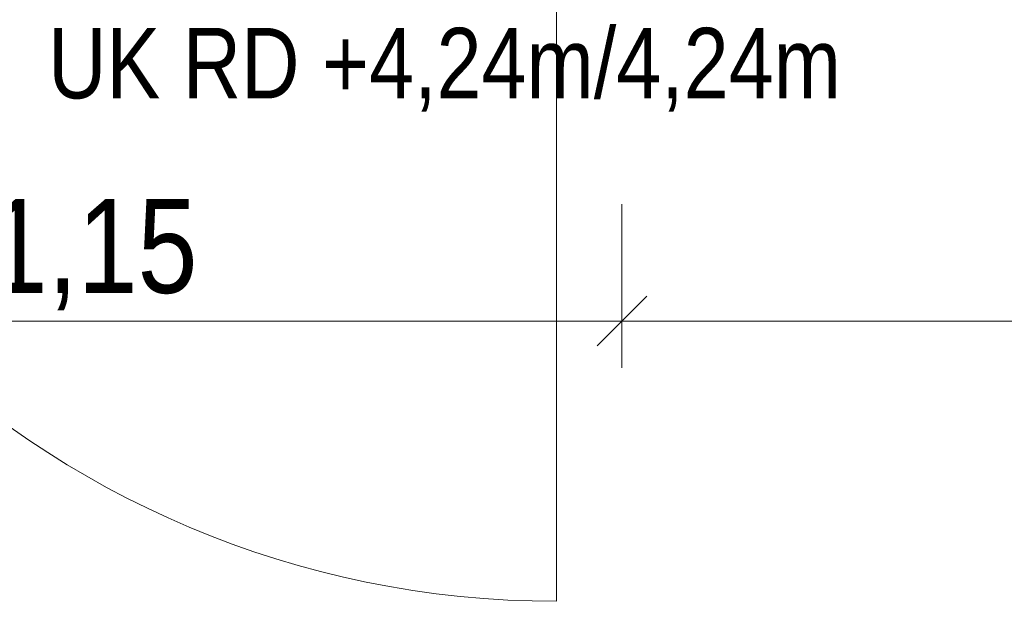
# Model space of a CAD drawing. Extents: x -620 to 300, y 62 to 1162.
# Tile 24 of 93: x -210 to -189, y 365 to 378. Entities that reach past the tile are written whole.
import ezdxf
from ezdxf.lldxf.tags import DXFTag

# ---------------------------------------------------------------- set-up
doc = ezdxf.new("R2010")
doc.units = 0
doc.layers.get('0').update_dxf_attribs({"lineweight": 13})
for name, color, linetype, lineweight, true_color in [('00_Beschriftung UZ', 3, 'Continuous', 35, 0x00ff00), ('30 -34 Innenwände- 4 Türen_Fenster', 7, 'Continuous', 15, 0x9955ff), ('70 -76 Bemaßung- 2 Allgemein', 9, 'Continuous', 5, 0x808080)]:
    doc.layers.add(name, color=color, linetype=linetype, lineweight=lineweight, true_color=true_color)
doc.styles.get("Standard").update_dxf_attribs({"font": 'ARIALN.TTF'})
tags = doc.linetypes.add('fein_strichliert-A06G94JU8I', pattern=[4, 1, -2, 1]).pattern_tags.tags
tags[8:9] = [DXFTag(74, 4), DXFTag(75, 0), DXFTag(340, '0'), DXFTag(46, 0.0), DXFTag(50, 0.0), DXFTag(44, 0.0), DXFTag(45, 0.0)]
tags[6:7] = [DXFTag(74, 4), DXFTag(75, 0), DXFTag(340, '0'), DXFTag(46, 0.0), DXFTag(50, 0.0), DXFTag(44, 0.0), DXFTag(45, 0.0)]
tags[4:5] = [DXFTag(74, 4), DXFTag(75, 0), DXFTag(340, '0'), DXFTag(46, 0.0), DXFTag(50, 0.0), DXFTag(44, 0.0), DXFTag(45, 0.0)]

# ---------------------------------------------------------------- blocks, each defined once
blk = doc.blocks.new('Referenz-A06G94JV8I')
at = {"layer": '30 -34 Innenwände- 4 Türen_Fenster', "color": 0, "linetype": 'fein_strichliert-A06G94JU8I', "lineweight": -2, "ltscale": 0.13}
blk.add_line((-198.577, 385.314), (-198.577, 365.114), dxfattribs=at)
blk.add_ellipse((-198.577, 385.314), major_axis=(-20.2, 0), ratio=1, start_param=0, end_param=1.570796, dxfattribs=at)
at = {"layer": '70 -76 Bemaßung- 2 Allgemein', "color": 0, "linetype": 'Continuous', "lineweight": -2, "ltscale": 0.13}
for p, q in [((-197.177, 373.614), (-197.177, 370.114)), ((-197.177, 373.614), (-197.177, 370.114)), ((-197.708, 370.583), (-196.647, 371.644)), ((-196.647, 371.644), (-197.708, 370.583)), ((-198.238, 371.114), (-219.117, 371.114)), ((-196.177, 371.114), (-198.238, 371.114)), ((-198.177, 371.114), (-196.117, 371.114)), ((-172.038, 371.114), (-196.117, 371.114))]:
    blk.add_line(p, q, dxfattribs=at)
at = {"layer": '00_Beschriftung UZ', "color": 0, "linetype": 'ByBlock', "lineweight": -2, "ltscale": 0.13, "insert": (-209.459, 377.389), "char_height": 1.51033, "attachment_point": 1}
blk.add_mtext('{\\fArial Narrow;UK RD +4,24m/4,24m}', dxfattribs=at)
at = {"layer": '70 -76 Bemaßung- 2 Allgemein', "color": 0, "linetype": 'Continuous', "lineweight": -2, "ltscale": 0.13, "insert": (-210.751, 373.729), "char_height": 2.01377, "attachment_point": 1}
blk.add_mtext('{\\fArial Narrow;1,15}', dxfattribs=at)

msp = doc.modelspace()

# ---------------------------------------------------------------- block references
at = {"color": 8, "lineweight": 13, "ltscale": 0.13, "true_color": 0x808080}
msp.add_blockref('Referenz-A06G94JV8I', (0, 0), dxfattribs=at)

doc.saveas('drawing.dxf')
